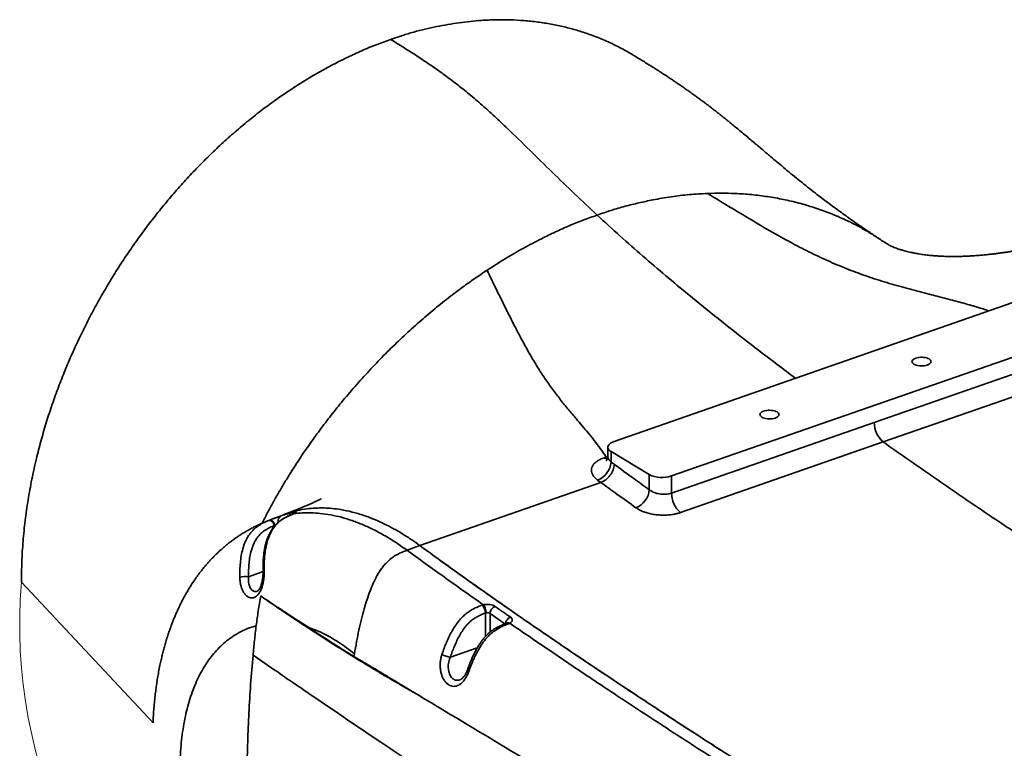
# Model space of a CAD drawing. Header units: millimetres. Extents: x -10540 to 6039, y -7467 to 6433.
# Tile 219 of 236: x 5801 to 5838, y -6851 to -6824. Entities that reach past the tile are written whole.
import ezdxf

# ---------------------------------------------------------------- set-up
doc = ezdxf.new("R2010")
doc.units = ezdxf.units.MM
doc.header["$LTSCALE"] = 8
doc.layers.add('细实线层', color=7, linetype='Continuous')

msp = doc.modelspace()

# ---------------------------------------------------------------- linework, layer by layer
at = {"color": 7, "linetype": 'Continuous', "lineweight": 35}
for p, q in [((5832.986, -6832.134), (5833.002, -6832.145)), ((5838.336, -6834.484), (5823.003, -6839.824)), ((5825.169, -6841.13), (5840.503, -6835.79)), ((5832.839, -6839.109), (5840.506, -6836.439)), ((5840.844, -6837.173), (5833.177, -6839.843)), ((5825.173, -6841.779), (5832.839, -6839.109)), ((5833.177, -6839.843), (5825.511, -6842.513)), ((5822.764, -6840.045), (5822.766, -6840.386)), ((5822.885, -6840.209), (5824.329, -6841.079)), ((5822.885, -6840.209), (5822.887, -6840.603)), ((5822.627, -6840.441), (5822.706, -6840.413)), ((5822.706, -6840.413), (5822.76, -6840.442)), ((5822.887, -6840.603), (5823.01, -6840.693)), ((5824.332, -6841.649), (5824.329, -6841.079)), ((5825.169, -6841.13), (5825.173, -6841.779)), ((5822.502, -6841.373), (5815.65, -6843.759)), ((5822.502, -6841.373), (5822.379, -6841.283)), ((5810.494, -6842.598), (5810.102, -6842.749)), ((5810.5, -6842.596), (5810.494, -6842.599)), ((5810.813, -6842.585), (5810.83, -6842.581)), ((5810.858, -6842.568), (5810.88, -6842.56)), ((5810.174, -6842.992), (5810.155, -6843.001)), ((5810.161, -6843.017), (5810.155, -6843.001)), ((5810.193, -6842.983), (5810.174, -6842.992)), ((5815.65, -6843.759), (5815.614, -6843.734)), ((5815.65, -6843.759), (5815.17, -6843.939)), ((5809.724, -6844.748), (5809.174, -6844.94)), ((5817.998, -6846.019), (5818.055, -6846.001)), ((5818.158, -6846.304), (5818.139, -6846.311)), ((5818.143, -6847.192), (5818.139, -6846.311)), ((5818.868, -6846.724), (5818.307, -6846.334)), ((5818.307, -6846.334), (5818.311, -6847.034)), ((5819.058, -6846.699), (5819.008, -6846.722)), ((5817.826, -6847.631), (5816.808, -6847.986)), ((5813.161, -6847.957), (5813.178, -6847.856))]:
    msp.add_line(p, q, dxfattribs=at)
at = {"color": 7, "linetype": 'Continuous', "lineweight": 35, "flags": 128}
for points in [[(5834.34, -6836.906), (5834.382, -6836.927), (5834.432, -6836.945), (5834.487, -6836.958), (5834.547, -6836.966), (5834.609, -6836.97), (5834.672, -6836.969), (5834.733, -6836.963), (5834.791, -6836.952), (5834.845, -6836.936), (5834.891, -6836.917), (5834.93, -6836.894), (5834.959, -6836.869), (5834.979, -6836.841), (5834.987, -6836.813), (5834.985, -6836.784), (5834.972, -6836.756), (5834.949, -6836.73), (5834.915, -6836.706), (5834.873, -6836.685), (5834.824, -6836.667), (5834.769, -6836.654), (5834.709, -6836.645), (5834.647, -6836.641), (5834.584, -6836.643), (5834.523, -6836.649), (5834.465, -6836.66), (5834.411, -6836.675), (5834.365, -6836.695), (5834.326, -6836.717), (5834.297, -6836.743), (5834.277, -6836.77), (5834.268, -6836.799), (5834.271, -6836.827), (5834.284, -6836.855), (5834.307, -6836.882), (5834.34, -6836.906)], [(5828.59, -6838.909), (5828.632, -6838.93), (5828.682, -6838.947), (5828.737, -6838.96), (5828.797, -6838.969), (5828.859, -6838.973), (5828.922, -6838.972), (5828.983, -6838.965), (5829.041, -6838.954), (5829.095, -6838.939), (5829.141, -6838.92), (5829.18, -6838.897), (5829.209, -6838.871), (5829.229, -6838.844), (5829.237, -6838.816), (5829.235, -6838.787), (5829.222, -6838.759), (5829.199, -6838.732), (5829.165, -6838.708), (5829.123, -6838.687), (5829.074, -6838.67), (5829.019, -6838.656), (5828.959, -6838.648), (5828.897, -6838.644), (5828.834, -6838.645), (5828.773, -6838.651), (5828.714, -6838.662), (5828.661, -6838.678), (5828.615, -6838.697), (5828.576, -6838.72), (5828.547, -6838.745), (5828.527, -6838.773), (5828.518, -6838.801), (5828.521, -6838.83), (5828.534, -6838.858), (5828.557, -6838.884), (5828.59, -6838.909)], [(5823.003, -6839.824), (5822.938, -6839.85), (5822.883, -6839.88), (5822.836, -6839.913), (5822.801, -6839.949), (5822.777, -6839.987), (5822.765, -6840.026), (5822.766, -6840.065), (5822.778, -6840.103), (5822.802, -6840.141), (5822.838, -6840.176), (5822.885, -6840.209)], [(5809.944, -6842.809), (5809.97, -6842.805), (5809.998, -6842.809), (5810.028, -6842.823), (5810.058, -6842.846), (5810.087, -6842.877), (5810.114, -6842.914), (5810.137, -6842.956), (5810.155, -6843.001)], [(5809.344, -6847.906), (5809.763, -6848.193), (5810.182, -6848.481)], [(5817.526, -6848.473), (5817.5, -6848.456), (5817.482, -6848.441), (5817.473, -6848.428), (5817.472, -6848.419)]]:
    msp.add_lwpolyline(points, dxfattribs=at)
at = {"color": 7, "linetype": 'Continuous', "lineweight": 35}
for centre, radius, start, end in [((5833.794, -6839.114), 0.954, 179.6547, 229.7626), ((5822.08, -6840.53), 0.81, 291.653, 354.7957), ((5822.805, -6840.194), 0.304, 234.0954, 258.9909), ((5824.811, -6840.077), 1.113, 244.3168, 288.7736), ((5823.53, -6841.584), 0.805, 291.7238, 355.3556), ((5826.127, -6841.785), 0.954, 179.6547, 229.7626), ((5810.509, -6842.832), 0.22, 115.5188, 193.1444), ((5811.626, -6846.281), 3.844, 100.5773, 108.3788), ((5810.99, -6842.679), 0.19, 111.6121, 146.0427), ((5809.766, -6844.767), 0.0515, 89.1958, 143.3344), ((5809.063, -6846.143), 1.208, 84.7513, 100.4231), ((5817.742, -6846.323), 0.397, 1.6815, 49.9975), ((5818.628, -6846.358), 0.322, 113.0425, 175.7647), ((5819.207, -6846.76), 0.323, 113.2179, 172.0768), ((5818.948, -6846.791), 0.0921, 49.0832, 107.1697), ((5816.956, -6847.032), 0.965, 241.1042, 261.1775)]:
    msp.add_arc(centre, radius, start, end, dxfattribs=at)
for points, knots in [([(5823.74, -6825.227), (5823.643, -6825.168), (5823.403, -6825.023), (5823.004, -6824.817), (5822.543, -6824.608), (5822.074, -6824.427), (5821.597, -6824.273), (5821.115, -6824.144), (5820.621, -6824.04), (5820.113, -6823.96), (5819.594, -6823.906), (5819.062, -6823.877), (5818.522, -6823.875), (5818.02, -6823.897), (5817.557, -6823.937), (5817.137, -6823.988), (5816.714, -6824.055), (5816.287, -6824.137), (5815.857, -6824.231), (5815.423, -6824.34), (5814.988, -6824.473), (5814.697, -6824.573), (5814.552, -6824.624)], [0, 0, 0, 0, 0.0381864, 0.094511, 0.1512017, 0.2078923, 0.2628121, 0.3177319, 0.3729904, 0.4282488, 0.4845706, 0.5408926, 0.5975802, 0.6542679, 0.6970716, 0.7398754, 0.7828365, 0.8257985, 0.8692469, 0.9126905, 0.9563403, 1, 1, 1, 1]), ([(5814.552, -6824.624), (5814.46, -6824.656), (5814.186, -6824.751), (5813.728, -6824.927), (5813.181, -6825.169), (5812.637, -6825.433), (5812.095, -6825.717), (5811.556, -6826.024), (5811.021, -6826.353), (5810.491, -6826.704), (5809.964, -6827.078), (5809.439, -6827.477), (5808.919, -6827.899), (5808.407, -6828.342), (5807.91, -6828.799), (5807.429, -6829.271), (5806.963, -6829.754), (5806.509, -6830.253), (5806.068, -6830.768), (5805.639, -6831.297), (5805.224, -6831.84), (5804.824, -6832.395), (5804.438, -6832.963), (5804.067, -6833.543), (5803.712, -6834.134), (5803.374, -6834.735), (5803.053, -6835.344), (5802.75, -6835.961), (5802.465, -6836.584), (5802.199, -6837.213), (5801.95, -6837.852), (5801.719, -6838.5), (5801.507, -6839.157), (5801.316, -6839.816), (5801.136, -6840.516), (5800.973, -6841.257), (5800.831, -6842.038), (5800.72, -6842.819), (5800.641, -6843.601), (5800.593, -6844.38), (5800.589, -6844.891), (5800.587, -6845.146)], [0, 0, 0, 0, 0.0124331, 0.0373341, 0.0622354, 0.0871199, 0.1120029, 0.1369596, 0.1619355, 0.1869115, 0.2118684, 0.2374657, 0.2630837, 0.2887018, 0.3142992, 0.3391888, 0.3640785, 0.3889491, 0.4138198, 0.4387094, 0.463599, 0.4884697, 0.5133403, 0.5382972, 0.5632733, 0.5882494, 0.6132063, 0.6381635, 0.6631399, 0.6881163, 0.7130736, 0.7386738, 0.7642949, 0.7899159, 0.8155163, 0.8459332, 0.8763676, 0.9067849, 0.9378502, 0.9689343, 1, 1, 1, 1]), ([(5814.552, -6824.624), (5814.718, -6824.726), (5815.05, -6824.93), (5815.547, -6825.248), (5816.045, -6825.58), (5816.542, -6825.93), (5817.035, -6826.298), (5817.523, -6826.689), (5818.006, -6827.1), (5818.486, -6827.533), (5819.089, -6828.1), (5819.812, -6828.809), (5820.658, -6829.644), (5821.507, -6830.468), (5822.076, -6831), (5822.36, -6831.266)], [0, 0, 0, 0, 0.062722, 0.125442, 0.188161, 0.250882, 0.313599, 0.375199, 0.436796, 0.498395, 0.559996, 0.669995, 0.779999, 0.889999, 1, 1, 1, 1]), ([(5833.003, -6832.143), (5832.88, -6832.062), (5832.586, -6831.868), (5832.137, -6831.558), (5831.658, -6831.218), (5831.197, -6830.879), (5830.801, -6830.579), (5830.461, -6830.316), (5830.178, -6830.092), (5829.893, -6829.863), (5829.614, -6829.635), (5829.348, -6829.414), (5829.105, -6829.21), (5828.915, -6829.05), (5828.771, -6828.928), (5828.663, -6828.836), (5828.549, -6828.739), (5828.425, -6828.634), (5828.288, -6828.518), (5828.126, -6828.38), (5827.948, -6828.231), (5827.767, -6828.079), (5827.591, -6827.934), (5827.45, -6827.818), (5827.348, -6827.735), (5827.284, -6827.684), (5827.217, -6827.629), (5827.136, -6827.564), (5827.049, -6827.495), (5826.97, -6827.433), (5826.901, -6827.379), (5826.827, -6827.321), (5826.733, -6827.248), (5826.626, -6827.166), (5826.518, -6827.084), (5826.408, -6827.001), (5826.29, -6826.914), (5826.156, -6826.815), (5826.014, -6826.713), (5825.871, -6826.61), (5825.724, -6826.507), (5825.576, -6826.404), (5825.425, -6826.3), (5825.277, -6826.201), (5825.143, -6826.111), (5825.032, -6826.038), (5824.935, -6825.974), (5824.842, -6825.913), (5824.741, -6825.848), (5824.645, -6825.787), (5824.57, -6825.739), (5824.511, -6825.701), (5824.46, -6825.669), (5824.407, -6825.636), (5824.347, -6825.598), (5824.274, -6825.552), (5824.192, -6825.501), (5824.112, -6825.452), (5824.042, -6825.409), (5823.983, -6825.372), (5823.921, -6825.334), (5823.852, -6825.292), (5823.79, -6825.254), (5823.753, -6825.232), (5823.741, -6825.225)], [0, 0, 0, 0, 0.04175, 0.099235, 0.154643, 0.208108, 0.262043, 0.295349, 0.329122, 0.363365, 0.397772, 0.429711, 0.458593, 0.484438, 0.496557, 0.508822, 0.521712, 0.535244, 0.550048, 0.566763, 0.587513, 0.606305, 0.623895, 0.641985, 0.649055, 0.654704, 0.660864, 0.669049, 0.678637, 0.68652, 0.692276, 0.698862, 0.707991, 0.719333, 0.729904, 0.739001, 0.750866, 0.763488, 0.77712, 0.791048, 0.803881, 0.817982, 0.833036, 0.847242, 0.860055, 0.871549, 0.878825, 0.887834, 0.898685, 0.908198, 0.915589, 0.920785, 0.925746, 0.930592, 0.936557, 0.943971, 0.952822, 0.961392, 0.968451, 0.974178, 0.979683, 0.987888, 0.996361, 1, 1, 1, 1]), ([(5822.36, -6831.266), (5822.536, -6831.204), (5822.888, -6831.081), (5823.415, -6830.926), (5823.94, -6830.801), (5824.523, -6830.676), (5825.16, -6830.567), (5825.851, -6830.483), (5826.305, -6830.458), (5826.532, -6830.446)], [0, 0, 0, 0, 0.125006, 0.249999, 0.375002, 0.500007, 0.666671, 0.833336, 1, 1, 1, 1]), ([(5826.532, -6830.446), (5826.707, -6830.441), (5827.057, -6830.431), (5827.614, -6830.445), (5828.199, -6830.486), (5828.808, -6830.562), (5829.406, -6830.668), (5829.991, -6830.805), (5830.566, -6830.974), (5831.128, -6831.174), (5831.677, -6831.405), (5832.165, -6831.645), (5832.594, -6831.887), (5832.853, -6832.042), (5832.98, -6832.13), (5832.986, -6832.134)], [0, 0, 0, 0, 0.073684, 0.147463, 0.237182, 0.326359, 0.41493, 0.504299, 0.59316, 0.683185, 0.772724, 0.862776, 0.929821, 0.996612, 1, 1, 1, 1]), ([(5837.183, -6834.886), (5837.032, -6834.838), (5836.689, -6834.728), (5836.155, -6834.58), (5835.58, -6834.428), (5834.947, -6834.265), (5834.254, -6834.086), (5833.502, -6833.878), (5832.763, -6833.649), (5832.039, -6833.394), (5831.332, -6833.108), (5830.628, -6832.787), (5829.928, -6832.434), (5829.162, -6832.015), (5828.33, -6831.532), (5827.43, -6830.99), (5826.831, -6830.627), (5826.532, -6830.446)], [0, 0, 0, 0, 0.0420606, 0.0954638, 0.1488691, 0.2022742, 0.2722091, 0.3421431, 0.4120742, 0.4779205, 0.5437646, 0.6096097, 0.675456, 0.7413036, 0.8275344, 0.913767, 1, 1, 1, 1]), ([(5822.36, -6831.266), (5822.184, -6831.327), (5821.833, -6831.449), (5821.306, -6831.66), (5820.781, -6831.901), (5820.199, -6832.181), (5819.563, -6832.517), (5818.874, -6832.913), (5818.421, -6833.204), (5818.195, -6833.349)], [0, 0, 0, 0, 0.125006, 0.249999, 0.375002, 0.500007, 0.666671, 0.833336, 1, 1, 1, 1]), ([(5829.865, -6837.434), (5829.631, -6837.26), (5829.026, -6836.807), (5828.049, -6836.058), (5826.937, -6835.184), (5825.906, -6834.351), (5824.956, -6833.561), (5824.088, -6832.818), (5823.222, -6832.056), (5822.648, -6831.529), (5822.36, -6831.266)], [0, 0, 0, 0, 0.092919, 0.240584, 0.388248, 0.535913, 0.651935, 0.767957, 0.883979, 1, 1, 1, 1]), ([(5841.664, -6831.741), (5841.63, -6831.751), (5841.508, -6831.79), (5841.29, -6831.857), (5841.004, -6831.943), (5840.744, -6832.018), (5840.525, -6832.079), (5840.357, -6832.125), (5840.199, -6832.167), (5840.06, -6832.204), (5839.927, -6832.237), (5839.808, -6832.267), (5839.691, -6832.296), (5839.588, -6832.321), (5839.505, -6832.34), (5839.432, -6832.357), (5839.361, -6832.374), (5839.281, -6832.392), (5839.196, -6832.411), (5839.118, -6832.428), (5839.047, -6832.443), (5838.974, -6832.459), (5838.891, -6832.476), (5838.799, -6832.495), (5838.709, -6832.513), (5838.636, -6832.527), (5838.573, -6832.54), (5838.508, -6832.552), (5838.427, -6832.567), (5838.341, -6832.583), (5838.237, -6832.601), (5838.117, -6832.622), (5837.975, -6832.645), (5837.827, -6832.668), (5837.669, -6832.691), (5837.505, -6832.714), (5837.34, -6832.734), (5837.17, -6832.754), (5836.993, -6832.772), (5836.813, -6832.788), (5836.641, -6832.801), (5836.479, -6832.811), (5836.297, -6832.821), (5836.084, -6832.828), (5835.837, -6832.831), (5835.585, -6832.827), (5835.374, -6832.819), (5835.201, -6832.809), (5835.07, -6832.798), (5834.948, -6832.787), (5834.841, -6832.776), (5834.741, -6832.763), (5834.639, -6832.75), (5834.52, -6832.731), (5834.392, -6832.709), (5834.271, -6832.686), (5834.169, -6832.663), (5834.077, -6832.641), (5833.987, -6832.618), (5833.886, -6832.589), (5833.78, -6832.556), (5833.672, -6832.518), (5833.596, -6832.489), (5833.548, -6832.469), (5833.52, -6832.456), (5833.503, -6832.448), (5833.487, -6832.441), (5833.473, -6832.434), (5833.463, -6832.429), (5833.453, -6832.424), (5833.443, -6832.419), (5833.432, -6832.413), (5833.421, -6832.407), (5833.411, -6832.402), (5833.4, -6832.396), (5833.385, -6832.387), (5833.364, -6832.375), (5833.338, -6832.359), (5833.306, -6832.34), (5833.269, -6832.317), (5833.221, -6832.286), (5833.155, -6832.244), (5833.08, -6832.195), (5833.017, -6832.154), (5832.987, -6832.134)], [0, 0, 0, 0, 0.0116251, 0.0425528, 0.0741596, 0.1066567, 0.1264733, 0.1436955, 0.1591054, 0.1750835, 0.1859755, 0.1987966, 0.2104496, 0.2202671, 0.2286151, 0.2345041, 0.2410685, 0.2486418, 0.2572421, 0.2647939, 0.270475, 0.2768576, 0.2847133, 0.2932926, 0.3018703, 0.3087466, 0.313009, 0.3186196, 0.3260512, 0.3342924, 0.3413197, 0.3532083, 0.3654508, 0.3777874, 0.3909938, 0.405449, 0.4190594, 0.432372, 0.447424, 0.4626083, 0.4764311, 0.4895039, 0.5020119, 0.5206873, 0.541475, 0.5625199, 0.5834333, 0.5952733, 0.6069422, 0.6176664, 0.6273089, 0.6359642, 0.6455374, 0.6569317, 0.6719735, 0.6851549, 0.6972601, 0.7106812, 0.7227437, 0.735525, 0.7575828, 0.7758902, 0.7963995, 0.8159064, 0.8245237, 0.8336196, 0.8437732, 0.8531578, 0.8607765, 0.866954, 0.8747716, 0.8837006, 0.8916828, 0.8985111, 0.9041847, 0.9149936, 0.925308, 0.9365442, 0.945367, 0.9541711, 0.9635199, 0.9746547, 0.9876426, 1, 1, 1, 1]), ([(5809.689, -6842.915), (5809.721, -6842.85), (5809.786, -6842.724), (5809.882, -6842.539), (5809.98, -6842.356), (5810.08, -6842.172), (5810.221, -6841.919), (5810.399, -6841.611), (5810.614, -6841.252), (5810.829, -6840.908), (5811.103, -6840.483), (5811.447, -6839.976), (5811.865, -6839.397), (5812.297, -6838.831), (5812.763, -6838.254), (5813.264, -6837.668), (5813.801, -6837.077), (5814.35, -6836.508), (5814.912, -6835.96), (5815.483, -6835.435), (5816.067, -6834.93), (5816.662, -6834.448), (5817.219, -6834.026), (5817.73, -6833.66), (5818.04, -6833.453), (5818.195, -6833.349)], [0, 0, 0, 0, 0.016474, 0.03215, 0.047239, 0.063559, 0.079377, 0.112868, 0.144028, 0.174055, 0.204442, 0.258509, 0.312667, 0.36639, 0.420418, 0.481809, 0.54296, 0.604186, 0.664958, 0.725791, 0.786355, 0.847313, 0.908626, 0.954336, 1, 1, 1, 1]), ([(5822.706, -6840.413), (5822.63, -6840.303), (5822.477, -6840.083), (5822.249, -6839.784), (5822.021, -6839.502), (5821.792, -6839.23), (5821.541, -6838.934), (5821.266, -6838.609), (5820.967, -6838.243), (5820.674, -6837.86), (5820.386, -6837.453), (5820.105, -6837.018), (5819.825, -6836.549), (5819.546, -6836.049), (5819.242, -6835.47), (5818.91, -6834.812), (5818.552, -6834.082), (5818.314, -6833.594), (5818.195, -6833.349)], [0, 0, 0, 0, 0.050153, 0.10031, 0.150466, 0.200624, 0.250781, 0.316464, 0.382145, 0.447824, 0.509666, 0.571507, 0.633348, 0.69519, 0.757034, 0.838021, 0.919011, 1, 1, 1, 1]), ([(5847.403, -6849.182), (5847.223, -6849.071), (5846.3, -6848.504), (5844.634, -6847.459), (5842.405, -6846.043), (5840.336, -6844.702), (5838.426, -6843.443), (5836.675, -6842.268), (5834.926, -6841.072), (5833.76, -6840.253), (5833.177, -6839.843)], [0, 0, 0, 0, 0.0378787, 0.1945032, 0.3511277, 0.5077521, 0.6308143, 0.7538763, 0.8769383, 1, 1, 1, 1]), ([(5822.706, -6840.413), (5822.706, -6840.413), (5822.726, -6840.406), (5822.745, -6840.399), (5822.765, -6840.392)], [0, 0, 0, 0, 0.000097, 1, 1, 1, 1]), ([(5822.766, -6840.386), (5822.765, -6840.403), (5822.764, -6840.435), (5822.751, -6840.48), (5822.737, -6840.514), (5822.724, -6840.535), (5822.715, -6840.547), (5822.711, -6840.551), (5822.712, -6840.551), (5822.712, -6840.55)], [0, 0, 0, 0, 0.203765, 0.394643, 0.548338, 0.702414, 0.847042, 0.986159, 1, 1, 1, 1]), ([(5822.766, -6840.386), (5822.766, -6840.396), (5822.767, -6840.414), (5822.774, -6840.443), (5822.784, -6840.472), (5822.799, -6840.501), (5822.815, -6840.527), (5822.838, -6840.555), (5822.86, -6840.58), (5822.88, -6840.597), (5822.887, -6840.603)], [0, 0, 0, 0, 0.128373, 0.256723, 0.385958, 0.517967, 0.650924, 0.737544, 0.912044, 1, 1, 1, 1]), ([(5822.379, -6841.283), (5822.353, -6841.263), (5822.302, -6841.223), (5822.231, -6841.148), (5822.172, -6841.059), (5822.14, -6840.957), (5822.141, -6840.854), (5822.177, -6840.756), (5822.245, -6840.662), (5822.344, -6840.578), (5822.471, -6840.501), (5822.574, -6840.461), (5822.627, -6840.441)], [0, 0, 0, 0, 0.071181, 0.143268, 0.248455, 0.356786, 0.4618, 0.569939, 0.675671, 0.784405, 0.890752, 1, 1, 1, 1]), ([(5823.01, -6840.693), (5823.25, -6840.868), (5823.69, -6841.189), (5824.131, -6841.505), (5824.332, -6841.649)], [0, 0, 0, 0, 0.544737, 1, 1, 1, 1]), ([(5823.828, -6842.331), (5823.588, -6842.159), (5823.146, -6841.842), (5822.704, -6841.52), (5822.502, -6841.373)], [0, 0, 0, 0, 0.543219, 1, 1, 1, 1]), ([(5824.332, -6841.649), (5824.354, -6841.665), (5824.397, -6841.698), (5824.477, -6841.74), (5824.567, -6841.774), (5824.663, -6841.8), (5824.763, -6841.817), (5824.865, -6841.824), (5824.965, -6841.821), (5825.071, -6841.809), (5825.136, -6841.79), (5825.173, -6841.779)], [0, 0, 0, 0, 0.108215, 0.216428, 0.324437, 0.43244, 0.539999, 0.647552, 0.754575, 0.861595, 1, 1, 1, 1]), ([(5811.915, -6841.998), (5811.915, -6841.998), (5811.915, -6841.998), (5811.905, -6842.003), (5811.881, -6842.015), (5811.845, -6842.033), (5811.797, -6842.057), (5811.74, -6842.083), (5811.68, -6842.111), (5811.62, -6842.138), (5811.541, -6842.174), (5811.44, -6842.218), (5811.334, -6842.263), (5811.243, -6842.301), (5811.168, -6842.332), (5811.089, -6842.364), (5810.964, -6842.414), (5810.772, -6842.491), (5810.598, -6842.557), (5810.506, -6842.592)], [0, 0, 0, 0, 0.039526, 0.085388, 0.128448, 0.179866, 0.239891, 0.305844, 0.365097, 0.416228, 0.459728, 0.536739, 0.610198, 0.642448, 0.683421, 0.728697, 0.76506, 0.875307, 1, 1, 1, 1]), ([(5810.813, -6842.586), (5810.788, -6842.596), (5810.724, -6842.621), (5810.624, -6842.667), (5810.518, -6842.723), (5810.423, -6842.783), (5810.332, -6842.85), (5810.247, -6842.924), (5810.168, -6843.006), (5810.096, -6843.094), (5810.033, -6843.188), (5809.975, -6843.288), (5809.924, -6843.395), (5809.879, -6843.509), (5809.84, -6843.63), (5809.806, -6843.761), (5809.778, -6843.902), (5809.755, -6844.054), (5809.738, -6844.218), (5809.727, -6844.398), (5809.722, -6844.573), (5809.724, -6844.687), (5809.725, -6844.736)], [0, 0, 0, 0, 0.034006, 0.087641, 0.136173, 0.181279, 0.224664, 0.270818, 0.316143, 0.360438, 0.403683, 0.447884, 0.493448, 0.539781, 0.587485, 0.638162, 0.691461, 0.747985, 0.808459, 0.874385, 0.946878, 1, 1, 1, 1]), ([(5810.83, -6842.581), (5810.746, -6842.616), (5810.62, -6842.669), (5810.461, -6842.765), (5810.354, -6842.844), (5810.261, -6842.928), (5810.18, -6843.017), (5810.106, -6843.115), (5810.02, -6843.253), (5809.933, -6843.441), (5809.867, -6843.654), (5809.826, -6843.846), (5809.791, -6844.069), (5809.772, -6844.3), (5809.765, -6844.535), (5809.766, -6844.655), (5809.766, -6844.715)], [0, 0, 0, 0, 0.1154377, 0.1741737, 0.2328829, 0.2811594, 0.3294296, 0.3791631, 0.4288993, 0.5226289, 0.6182986, 0.6805713, 0.7428573, 0.8690625, 0.9344874, 1, 1, 1, 1]), ([(5810, -6842.788), (5810.02, -6842.78), (5810.06, -6842.765), (5810.14, -6842.734), (5810.238, -6842.697), (5810.342, -6842.658), (5810.39, -6842.641), (5810.414, -6842.633)], [0, 0, 0, 0, 0.131414, 0.267644, 0.51074, 0.754912, 1, 1, 1, 1]), ([(5810.421, -6842.631), (5810.487, -6842.603), (5810.675, -6842.524), (5810.999, -6842.437), (5811.361, -6842.371), (5811.701, -6842.341), (5812.017, -6842.337), (5812.339, -6842.356), (5812.697, -6842.403), (5813.095, -6842.487), (5813.532, -6842.616), (5813.939, -6842.771), (5814.316, -6842.943), (5814.66, -6843.121), (5815.004, -6843.322), (5815.335, -6843.534), (5815.549, -6843.687), (5815.65, -6843.759)], [0, 0, 0, 0, 0.0440006, 0.1245442, 0.2050265, 0.2671196, 0.329269, 0.3914184, 0.4535114, 0.5342908, 0.6151322, 0.6959109, 0.7582556, 0.8206576, 0.8830602, 0.9454057, 1, 1, 1, 1]), ([(5810.857, -6842.567), (5810.857, -6842.567), (5810.847, -6842.572), (5810.832, -6842.578), (5810.816, -6842.584), (5810.814, -6842.585)], [0, 0, 0, 0, 0.0521203, 0.8439352, 1, 1, 1, 1]), ([(5810.88, -6842.56), (5810.88, -6842.56), (5810.865, -6842.567), (5810.847, -6842.574), (5810.83, -6842.581)], [0, 0, 0, 0, 0.000106, 1, 1, 1, 1]), ([(5810.906, -6842.545), (5810.906, -6842.545), (5810.905, -6842.545), (5810.896, -6842.55), (5810.881, -6842.557), (5810.865, -6842.564), (5810.857, -6842.567)], [0, 0, 0, 0, 0.162827, 0.416957, 0.708842, 1, 1, 1, 1]), ([(5810.92, -6842.502), (5810.931, -6842.501), (5810.953, -6842.497), (5810.972, -6842.497), (5810.981, -6842.5), (5810.98, -6842.507), (5810.969, -6842.516), (5810.948, -6842.529), (5810.919, -6842.543), (5810.893, -6842.555), (5810.88, -6842.56)], [0, 0, 0, 0, 0.133136, 0.270845, 0.391449, 0.515482, 0.635183, 0.758356, 0.877406, 1, 1, 1, 1]), ([(5815.17, -6843.939), (5815.031, -6843.841), (5814.754, -6843.645), (5814.336, -6843.389), (5813.92, -6843.164), (5813.505, -6842.972), (5813.093, -6842.813), (5812.684, -6842.688), (5812.281, -6842.597), (5811.9, -6842.542), (5811.543, -6842.52), (5811.207, -6842.524), (5810.989, -6842.548), (5810.88, -6842.56)], [0, 0, 0, 0, 0.094154, 0.188307, 0.282461, 0.376615, 0.470768, 0.564922, 0.659076, 0.75323, 0.835486, 0.917743, 1, 1, 1, 1]), ([(5825.511, -6842.513), (5825.475, -6842.525), (5825.403, -6842.548), (5825.265, -6842.579), (5825.096, -6842.604), (5824.896, -6842.615), (5824.692, -6842.608), (5824.491, -6842.584), (5824.298, -6842.543), (5824.119, -6842.486), (5823.958, -6842.416), (5823.871, -6842.36), (5823.828, -6842.331)], [0, 0, 0, 0, 0.069485, 0.138971, 0.246191, 0.353413, 0.460995, 0.568579, 0.676407, 0.784236, 0.892118, 1, 1, 1, 1]), ([(5809.936, -6842.813), (5809.915, -6842.821), (5809.855, -6842.844), (5809.77, -6842.88), (5809.687, -6842.916), (5809.62, -6842.946), (5809.539, -6842.983), (5809.443, -6843.03), (5809.342, -6843.082), (5809.259, -6843.126), (5809.195, -6843.161), (5809.139, -6843.192), (5809.074, -6843.23), (5809, -6843.274), (5808.925, -6843.32), (5808.856, -6843.364), (5808.797, -6843.403), (5808.745, -6843.438), (5808.7, -6843.469), (5808.66, -6843.497), (5808.621, -6843.525), (5808.576, -6843.558), (5808.519, -6843.6), (5808.456, -6843.648), (5808.396, -6843.696), (5808.335, -6843.745), (5808.262, -6843.805), (5808.17, -6843.884), (5808.075, -6843.97), (5807.992, -6844.049), (5807.916, -6844.123), (5807.838, -6844.201), (5807.752, -6844.29), (5807.669, -6844.381), (5807.597, -6844.462), (5807.538, -6844.532), (5807.486, -6844.594), (5807.438, -6844.653), (5807.362, -6844.749), (5807.259, -6844.885), (5807.128, -6845.069), (5806.995, -6845.271), (5806.86, -6845.491), (5806.73, -6845.722), (5806.623, -6845.929), (5806.538, -6846.105), (5806.472, -6846.248), (5806.412, -6846.385), (5806.356, -6846.518), (5806.301, -6846.657), (5806.243, -6846.81), (5806.181, -6846.981), (5806.119, -6847.167), (5806.061, -6847.352), (5806.006, -6847.539), (5805.957, -6847.72), (5805.911, -6847.903), (5805.867, -6848.09), (5805.82, -6848.302), (5805.775, -6848.531), (5805.734, -6848.766), (5805.699, -6848.987), (5805.668, -6849.209), (5805.639, -6849.45), (5805.612, -6849.709), (5805.589, -6849.979), (5805.573, -6850.23), (5805.566, -6850.394), (5805.563, -6850.464)], [0, 0, 0, 0, 0.006175, 0.017575, 0.025881, 0.033187, 0.041572, 0.05419, 0.067466, 0.078076, 0.08426, 0.090395, 0.098794, 0.109245, 0.119328, 0.128407, 0.136482, 0.143242, 0.149399, 0.154958, 0.159924, 0.165915, 0.174023, 0.184211, 0.193373, 0.200163, 0.210983, 0.226295, 0.242589, 0.255914, 0.265623, 0.278462, 0.29413, 0.308602, 0.321123, 0.331526, 0.340271, 0.348897, 0.357702, 0.382396, 0.407445, 0.434861, 0.464936, 0.494818, 0.52414, 0.542948, 0.559753, 0.576047, 0.592123, 0.606877, 0.624646, 0.645284, 0.665484, 0.687107, 0.707006, 0.726607, 0.745943, 0.76559, 0.785847, 0.812292, 0.836499, 0.857556, 0.878841, 0.902575, 0.928558, 0.954061, 0.98035, 1, 1, 1, 1]), ([(5808.845, -6844.955), (5808.845, -6844.865), (5808.845, -6844.684), (5808.862, -6844.413), (5808.896, -6844.143), (5808.945, -6843.921), (5808.999, -6843.746), (5809.05, -6843.617), (5809.112, -6843.491), (5809.183, -6843.374), (5809.264, -6843.266), (5809.354, -6843.168), (5809.454, -6843.079), (5809.584, -6842.984), (5809.747, -6842.891), (5809.878, -6842.837), (5809.944, -6842.809)], [0, 0, 0, 0, 0.097166, 0.194655, 0.293673, 0.393596, 0.445911, 0.498507, 0.552127, 0.606169, 0.659066, 0.712414, 0.767115, 0.82223, 0.910716, 1, 1, 1, 1]), ([(5810.155, -6843.001), (5810.096, -6843.026), (5809.976, -6843.075), (5809.819, -6843.165), (5809.685, -6843.265), (5809.574, -6843.372), (5809.478, -6843.495), (5809.397, -6843.633), (5809.331, -6843.781), (5809.271, -6843.963), (5809.223, -6844.179), (5809.19, -6844.43), (5809.174, -6844.684), (5809.174, -6844.855), (5809.174, -6844.94)], [0, 0, 0, 0, 0.090293, 0.180505, 0.249341, 0.31838, 0.38713, 0.455469, 0.524073, 0.592526, 0.694013, 0.795908, 0.898103, 1, 1, 1, 1]), ([(5809.944, -6842.809), (5809.962, -6842.802), (5809.981, -6842.795), (5810, -6842.788), (5810, -6842.788)], [0, 0, 0, 0, 0.999894, 1, 1, 1, 1]), ([(5815.17, -6843.939), (5815.113, -6843.961), (5814.998, -6844.004), (5814.827, -6844.08), (5814.657, -6844.179), (5814.51, -6844.292), (5814.385, -6844.411), (5814.28, -6844.532), (5814.177, -6844.67), (5814.077, -6844.825), (5813.98, -6845), (5813.875, -6845.218), (5813.763, -6845.487), (5813.649, -6845.81), (5813.541, -6846.166), (5813.439, -6846.551), (5813.345, -6846.964), (5813.256, -6847.402), (5813.205, -6847.702), (5813.178, -6847.856)], [0, 0, 0, 0, 0.044553, 0.088965, 0.133532, 0.17918, 0.210948, 0.244363, 0.279936, 0.318134, 0.359354, 0.403902, 0.4696, 0.542032, 0.621242, 0.707061, 0.799143, 0.896993, 1, 1, 1, 1]), ([(5818.055, -6846.001), (5817.803, -6845.825), (5817.307, -6845.477), (5816.575, -6844.956), (5815.865, -6844.446), (5815.399, -6844.106), (5815.17, -6843.939)], [0, 0, 0, 0, 0.261404, 0.515272, 0.761504, 1, 1, 1, 1]), ([(5858.822, -6869.85), (5858.787, -6869.83), (5858.714, -6869.788), (5858.603, -6869.726), (5858.494, -6869.667), (5858.387, -6869.609), (5858.277, -6869.55), (5858.173, -6869.495), (5858.078, -6869.444), (5857.994, -6869.4), (5857.903, -6869.352), (5857.816, -6869.306), (5857.73, -6869.261), (5857.647, -6869.217), (5857.557, -6869.17), (5857.472, -6869.126), (5857.391, -6869.083), (5857.308, -6869.039), (5857.21, -6868.988), (5857.099, -6868.93), (5856.988, -6868.872), (5856.888, -6868.819), (5856.791, -6868.769), (5856.646, -6868.692), (5856.451, -6868.59), (5856.214, -6868.466), (5855.979, -6868.342), (5855.74, -6868.216), (5855.499, -6868.089), (5855.262, -6867.964), (5854.909, -6867.777), (5854.437, -6867.526), (5853.845, -6867.21), (5853.255, -6866.894), (5852.668, -6866.577), (5851.837, -6866.127), (5850.755, -6865.538), (5849.418, -6864.802), (5848.079, -6864.059), (5846.552, -6863.203), (5844.842, -6862.235), (5842.94, -6861.145), (5841.038, -6860.043), (5839.137, -6858.928), (5837.416, -6857.907), (5835.881, -6856.987), (5834.523, -6856.166), (5833.17, -6855.341), (5831.802, -6854.499), (5830.53, -6853.709), (5829.353, -6852.971), (5828.293, -6852.3), (5827.244, -6851.632), (5826.19, -6850.954), (5825.19, -6850.306), (5824.243, -6849.686), (5823.355, -6849.1), (5822.467, -6848.51), (5821.576, -6847.911), (5820.672, -6847.298), (5819.774, -6846.682), (5818.895, -6846.073), (5818.054, -6845.485), (5817.234, -6844.904), (5816.435, -6844.331), (5815.909, -6843.948), (5815.65, -6843.759)], [0, 0, 0, 0, 0.002452, 0.005102, 0.007706, 0.009987, 0.012539, 0.015386, 0.017219, 0.01915, 0.021246, 0.023487, 0.025243, 0.027186, 0.029317, 0.031476, 0.03307, 0.034999, 0.03726, 0.039851, 0.042701, 0.045025, 0.046822, 0.04939, 0.055126, 0.060428, 0.06584, 0.071488, 0.077062, 0.082563, 0.08799, 0.101617, 0.115417, 0.129111, 0.142653, 0.156263, 0.186892, 0.217865, 0.249182, 0.27991, 0.323988, 0.367992, 0.412043, 0.456087, 0.5, 0.53152, 0.562723, 0.594295, 0.625457, 0.657714, 0.682633, 0.707178, 0.731348, 0.755482, 0.780389, 0.800775, 0.821291, 0.842072, 0.862444, 0.883233, 0.904917, 0.924875, 0.944362, 0.963378, 0.981924, 1, 1, 1, 1]), ([(5815.65, -6843.759), (5816.168, -6844.135), (5817.206, -6844.888), (5818.763, -6845.985), (5820.322, -6847.062), (5821.881, -6848.119), (5823.571, -6849.245), (5825.39, -6850.439), (5827.34, -6851.696), (5829.29, -6852.933), (5831.461, -6854.291), (5833.854, -6855.763), (5836.468, -6857.343), (5839.17, -6858.95), (5841.961, -6860.582), (5844.839, -6862.236), (5847.717, -6863.86), (5850.594, -6865.453), (5853.471, -6867.015), (5855.968, -6868.338), (5857.506, -6869.144), (5858.085, -6869.448)], [0, 0, 0, 0, 0.036748, 0.073497, 0.110249, 0.147001, 0.18375, 0.229674, 0.2756, 0.321525, 0.36745, 0.429007, 0.490565, 0.552122, 0.619919, 0.687718, 0.755515, 0.823345, 0.891175, 0.959004, 1, 1, 1, 1]), ([(5809.766, -6844.715), (5809.766, -6844.768), (5809.766, -6844.874), (5809.751, -6845.034), (5809.725, -6845.188), (5809.687, -6845.33), (5809.637, -6845.456), (5809.579, -6845.561), (5809.511, -6845.644), (5809.44, -6845.703), (5809.363, -6845.737), (5809.285, -6845.746), (5809.208, -6845.73), (5809.133, -6845.692), (5809.062, -6845.631), (5808.999, -6845.549), (5808.943, -6845.448), (5808.899, -6845.331), (5808.866, -6845.199), (5808.851, -6845.088), (5808.846, -6845.006), (5808.845, -6844.972), (5808.845, -6844.955)], [0, 0, 0, 0, 0.057486, 0.116512, 0.173338, 0.231886, 0.286272, 0.342379, 0.39429, 0.447844, 0.498068, 0.54986, 0.599351, 0.650335, 0.700097, 0.751285, 0.802331, 0.854747, 0.9081, 0.962795, 0.981373, 1, 1, 1, 1]), ([(5809.724, -6844.736), (5809.724, -6844.747), (5809.725, -6844.786), (5809.723, -6844.854), (5809.717, -6844.939), (5809.708, -6845.022), (5809.694, -6845.101), (5809.678, -6845.175), (5809.658, -6845.242), (5809.636, -6845.303), (5809.612, -6845.356), (5809.587, -6845.4), (5809.564, -6845.434), (5809.542, -6845.46), (5809.522, -6845.477), (5809.508, -6845.487), (5809.5, -6845.49), (5809.499, -6845.49), (5809.499, -6845.49)], [0, 0, 0, 0, 0.030123, 0.107374, 0.183446, 0.259024, 0.333417, 0.405604, 0.475367, 0.544854, 0.612675, 0.678346, 0.741722, 0.803757, 0.867407, 0.931731, 0.998248, 1, 1, 1, 1]), ([(5809.174, -6844.94), (5809.172, -6844.964), (5809.167, -6845.022), (5809.17, -6845.113), (5809.183, -6845.207), (5809.207, -6845.291), (5809.239, -6845.363), (5809.28, -6845.421), (5809.326, -6845.465), (5809.377, -6845.493), (5809.43, -6845.503), (5809.472, -6845.501), (5809.494, -6845.491), (5809.498, -6845.489)], [0, 0, 0, 0, 0.073574, 0.178573, 0.286152, 0.385828, 0.488183, 0.58491, 0.684455, 0.780577, 0.879667, 0.977417, 1, 1, 1, 1]), ([(5809.638, -6845.665), (5809.604, -6845.853), (5809.537, -6846.23), (5809.488, -6846.603), (5809.464, -6846.79)], [0, 0, 0, 0, 0.500001, 1, 1, 1, 1]), ([(5815.538, -6849.382), (5815.231, -6849.205), (5814.544, -6848.811), (5813.486, -6848.179), (5812.376, -6847.488), (5811.288, -6846.784), (5810.377, -6846.184), (5809.833, -6845.807), (5809.641, -6845.668), (5809.638, -6845.666)], [0, 0, 0, 0, 0.150528, 0.336273, 0.522039, 0.707798, 0.893535, 0.998514, 1, 1, 1, 1]), ([(5809.638, -6845.666), (5809.641, -6845.668), (5809.714, -6845.719), (5809.858, -6845.82), (5810.146, -6846.013), (5810.675, -6846.359), (5811.139, -6846.659), (5811.454, -6846.863), (5811.454, -6846.863)], [0, 0, 0, 0, 0.005108, 0.125944, 0.246763, 0.488361, 0.999998, 1, 1, 1, 1]), ([(5818.055, -6846.001), (5818.075, -6845.997), (5818.116, -6845.988), (5818.201, -6845.982), (5818.305, -6845.987), (5818.419, -6846.014), (5818.475, -6846.046), (5818.502, -6846.061)], [0, 0, 0, 0, 0.134787, 0.269574, 0.512837, 0.756449, 1, 1, 1, 1]), ([(5816.489, -6847.877), (5816.516, -6847.801), (5816.569, -6847.648), (5816.659, -6847.421), (5816.761, -6847.197), (5816.876, -6846.979), (5816.999, -6846.782), (5817.128, -6846.609), (5817.262, -6846.46), (5817.406, -6846.33), (5817.557, -6846.224), (5817.712, -6846.139), (5817.859, -6846.072), (5817.954, -6846.035), (5817.998, -6846.019)], [0, 0, 0, 0, 0.095265, 0.191021, 0.286623, 0.381741, 0.476469, 0.554474, 0.632746, 0.710577, 0.786023, 0.861849, 0.937575, 1, 1, 1, 1]), ([(5818.139, -6846.311), (5818.098, -6846.327), (5818.011, -6846.36), (5817.88, -6846.419), (5817.746, -6846.493), (5817.616, -6846.584), (5817.495, -6846.695), (5817.383, -6846.821), (5817.271, -6846.973), (5817.161, -6847.151), (5817.056, -6847.354), (5816.963, -6847.562), (5816.881, -6847.773), (5816.832, -6847.915), (5816.808, -6847.986)], [0, 0, 0, 0, 0.066583, 0.139967, 0.213432, 0.286502, 0.359713, 0.433356, 0.506761, 0.604798, 0.70324, 0.802212, 0.901365, 1, 1, 1, 1]), ([(5818.307, -6846.334), (5818.298, -6846.327), (5818.28, -6846.313), (5818.242, -6846.301), (5818.199, -6846.297), (5818.172, -6846.302), (5818.158, -6846.304)], [0, 0, 0, 0, 0.2459, 0.490308, 0.732954, 1, 1, 1, 1]), ([(5818.502, -6846.061), (5818.598, -6846.128), (5818.791, -6846.263), (5818.983, -6846.396), (5819.08, -6846.463)], [0, 0, 0, 0, 0.499445, 1, 1, 1, 1]), ([(5818.921, -6846.703), (5818.914, -6846.706), (5818.868, -6846.723), (5818.785, -6846.756), (5818.674, -6846.805), (5818.573, -6846.856), (5818.479, -6846.911), (5818.387, -6846.972), (5818.299, -6847.041), (5818.214, -6847.118), (5818.134, -6847.2), (5818.056, -6847.289), (5817.982, -6847.386), (5817.91, -6847.491), (5817.839, -6847.605), (5817.77, -6847.729), (5817.701, -6847.865), (5817.632, -6848.013), (5817.564, -6848.175), (5817.51, -6848.312), (5817.481, -6848.395), (5817.473, -6848.419)], [0, 0, 0, 0, 0.009555, 0.071951, 0.12681, 0.178109, 0.226474, 0.272952, 0.323294, 0.371226, 0.419183, 0.468395, 0.519075, 0.571152, 0.626517, 0.684994, 0.747429, 0.815495, 0.888439, 0.967347, 1, 1, 1, 1]), ([(5819.008, -6846.722), (5818.954, -6846.742), (5818.847, -6846.784), (5818.685, -6846.859), (5818.523, -6846.954), (5818.384, -6847.059), (5818.268, -6847.165), (5818.173, -6847.266), (5818.084, -6847.375), (5817.988, -6847.507), (5817.891, -6847.663), (5817.793, -6847.843), (5817.704, -6848.028), (5817.631, -6848.196), (5817.573, -6848.344), (5817.541, -6848.43), (5817.526, -6848.473)], [0, 0, 0, 0, 0.08115, 0.162225, 0.246148, 0.329991, 0.385894, 0.441804, 0.499698, 0.557607, 0.639254, 0.720942, 0.804535, 0.888148, 0.94405, 1, 1, 1, 1]), ([(5818.939, -6846.695), (5818.938, -6846.695), (5818.936, -6846.696), (5818.93, -6846.7), (5818.922, -6846.703), (5818.921, -6846.703)], [0, 0, 0, 0, 0.124187, 0.836019, 1, 1, 1, 1]), ([(5818.943, -6846.693), (5818.943, -6846.693), (5818.943, -6846.692), (5818.94, -6846.694), (5818.938, -6846.695)], [0, 0, 0, 0, 0.581269, 1, 1, 1, 1]), ([(5818.939, -6846.696), (5818.945, -6846.693), (5818.959, -6846.685), (5818.987, -6846.681), (5819.022, -6846.684), (5819.046, -6846.694), (5819.058, -6846.699)], [0, 0, 0, 0, 0.169688, 0.446459, 0.723229, 1, 1, 1, 1]), ([(5819.08, -6846.463), (5819.092, -6846.473), (5819.117, -6846.492), (5819.14, -6846.524), (5819.152, -6846.556), (5819.153, -6846.587), (5819.144, -6846.618), (5819.125, -6846.647), (5819.097, -6846.675), (5819.071, -6846.691), (5819.058, -6846.699)], [0, 0, 0, 0, 0.132287, 0.269277, 0.389409, 0.513019, 0.633012, 0.756471, 0.876496, 1, 1, 1, 1]), ([(5828.884, -6853.157), (5828.551, -6852.947), (5827.89, -6852.53), (5826.906, -6851.903), (5825.936, -6851.281), (5824.983, -6850.664), (5824.046, -6850.053), (5823.145, -6849.459), (5822.278, -6848.884), (5821.447, -6848.327), (5820.633, -6847.778), (5819.839, -6847.237), (5819.316, -6846.877), (5819.058, -6846.699)], [0, 0, 0, 0, 0.101526, 0.201705, 0.300384, 0.397437, 0.492769, 0.586288, 0.672719, 0.75738, 0.840193, 0.921083, 1, 1, 1, 1]), ([(5809.464, -6846.79), (5809.353, -6846.825), (5809.133, -6846.894), (5808.819, -6847.045), (5808.537, -6847.219), (5808.287, -6847.412), (5808.065, -6847.616), (5807.856, -6847.843), (5807.662, -6848.093), (5807.484, -6848.365), (5807.32, -6848.657), (5807.173, -6848.97), (5807.041, -6849.302), (5806.926, -6849.652), (5806.827, -6850.021), (5806.745, -6850.405), (5806.679, -6850.806), (5806.629, -6851.221), (5806.596, -6851.65), (5806.576, -6852.091), (5806.575, -6852.395), (5806.575, -6852.547)], [0, 0, 0, 0, 0.0612455, 0.1224909, 0.1837361, 0.2347527, 0.2857698, 0.3367866, 0.3878024, 0.4388182, 0.4898349, 0.5408519, 0.5918684, 0.6428847, 0.6939011, 0.7449176, 0.795934, 0.8469506, 0.8979673, 0.9489839, 1, 1, 1, 1]), ([(5809.464, -6846.79), (5809.442, -6846.976), (5809.398, -6847.349), (5809.362, -6847.72), (5809.344, -6847.905)], [0, 0, 0, 0, 0.499995, 1, 1, 1, 1]), ([(5811.454, -6846.863), (5811.734, -6847.047), (5812.154, -6847.323), (5812.723, -6847.687), (5813.015, -6847.867), (5813.161, -6847.957)], [0, 0, 0, 0, 0.500043, 0.750028, 1, 1, 1, 1]), ([(5813.178, -6847.856), (5813.078, -6847.777), (5812.878, -6847.619), (5812.577, -6847.412), (5812.275, -6847.227), (5811.987, -6847.077), (5811.714, -6846.954), (5811.541, -6846.893), (5811.454, -6846.863)], [0, 0, 0, 0, 0.1754702, 0.3509405, 0.5264113, 0.7018815, 0.8509411, 1, 1, 1, 1]), ([(5809.109, -6854.403), (5809.107, -6854.046), (5809.104, -6853.334), (5809.113, -6852.26), (5809.139, -6851.18), (5809.185, -6850.095), (5809.249, -6849.004), (5809.312, -6848.272), (5809.344, -6847.906)], [0, 0, 0, 0, 0.1666551, 0.3333163, 0.499983, 0.6666533, 0.8333275, 1, 1, 1, 1]), ([(5813.161, -6847.957), (5813.211, -6847.986), (5813.31, -6848.044), (5813.454, -6848.128), (5813.603, -6848.216), (5813.757, -6848.308), (5813.918, -6848.404), (5814.072, -6848.496), (5814.215, -6848.582), (5814.426, -6848.71), (5814.732, -6848.897), (5815.128, -6849.136), (5815.405, -6849.302), (5815.538, -6849.382)], [0, 0, 0, 0, 0.062492, 0.12498, 0.180958, 0.249968, 0.31915, 0.383959, 0.444274, 0.499989, 0.650163, 0.831996, 1, 1, 1, 1]), ([(5817.526, -6848.473), (5817.506, -6848.523), (5817.467, -6848.624), (5817.395, -6848.76), (5817.312, -6848.879), (5817.222, -6848.973), (5817.126, -6849.04), (5817.03, -6849.079), (5816.934, -6849.091), (5816.843, -6849.077), (5816.755, -6849.038), (5816.674, -6848.978), (5816.602, -6848.898), (5816.54, -6848.8), (5816.488, -6848.686), (5816.45, -6848.56), (5816.427, -6848.423), (5816.419, -6848.278), (5816.429, -6848.128), (5816.451, -6848.011), (5816.473, -6847.928), (5816.484, -6847.894), (5816.489, -6847.877)], [0, 0, 0, 0, 0.059386, 0.1203, 0.178898, 0.239344, 0.293719, 0.349883, 0.400553, 0.452858, 0.501489, 0.551636, 0.599746, 0.64929, 0.698199, 0.748489, 0.799382, 0.85163, 0.905594, 0.960909, 0.980428, 1, 1, 1, 1]), ([(5816.808, -6847.986), (5816.797, -6848.01), (5816.773, -6848.068), (5816.746, -6848.165), (5816.729, -6848.272), (5816.726, -6848.378), (5816.735, -6848.476), (5816.756, -6848.568), (5816.787, -6848.649), (5816.829, -6848.72), (5816.878, -6848.778), (5816.935, -6848.822), (5816.998, -6848.849), (5817.067, -6848.859), (5817.124, -6848.855), (5817.157, -6848.841), (5817.167, -6848.837)], [0, 0, 0, 0, 0.059272, 0.14081, 0.224259, 0.300542, 0.378773, 0.451513, 0.526281, 0.597406, 0.67068, 0.742377, 0.816389, 0.891205, 0.968554, 1, 1, 1, 1]), ([(5823.787, -6857.297), (5823.787, -6857.297), (5823.129, -6856.896), (5821.813, -6856.094), (5820.07, -6855.021), (5818.567, -6854.075), (5817.295, -6853.258), (5815.827, -6852.3), (5814.287, -6851.273), (5812.669, -6850.182), (5811.566, -6849.425), (5810.855, -6848.943), (5810.533, -6848.738), (5810.311, -6848.559), (5810.193, -6848.487), (5810.182, -6848.48)], [0, 0, 0, 0, 0.0000048, 0.1393311, 0.2786559, 0.3715481, 0.4644424, 0.5573352, 0.6966609, 0.8104217, 0.9241829, 0.9486132, 0.9730433, 0.997465, 1, 1, 1, 1]), ([(5817.472, -6848.419), (5817.467, -6848.432), (5817.453, -6848.472), (5817.426, -6848.534), (5817.392, -6848.602), (5817.357, -6848.662), (5817.321, -6848.713), (5817.285, -6848.755), (5817.251, -6848.789), (5817.218, -6848.814), (5817.189, -6848.831), (5817.174, -6848.836), (5817.168, -6848.839)], [0, 0, 0, 0, 0.060122, 0.177797, 0.291207, 0.402485, 0.509661, 0.611894, 0.71213, 0.813889, 0.915533, 1, 1, 1, 1]), ([(5824.627, -6854.866), (5824.082, -6854.535), (5822.446, -6853.542), (5819.711, -6851.889), (5817.224, -6850.393), (5815.832, -6849.558), (5815.538, -6849.382)], [0, 0, 0, 0, 0.180716, 0.542148, 0.903582, 1, 1, 1, 1])]:
    msp.add_open_spline(points, degree=3, knots=knots, dxfattribs=at)
for points in [[(5823.01, -6840.693), (5823.006, -6840.727), (5822.999, -6840.796), (5822.965, -6840.902), (5822.916, -6841.007), (5822.851, -6841.106), (5822.775, -6841.196), (5822.689, -6841.272), (5822.596, -6841.334), (5822.533, -6841.36), (5822.502, -6841.373)], [(5810, -6842.788), (5810.006, -6842.786), (5810.018, -6842.784), (5810.04, -6842.792), (5810.063, -6842.808), (5810.087, -6842.833), (5810.111, -6842.865), (5810.134, -6842.904), (5810.156, -6842.947), (5810.168, -6842.977), (5810.174, -6842.992)], [(5818.055, -6846.001), (5818.068, -6846.018), (5818.095, -6846.052), (5818.128, -6846.132), (5818.152, -6846.221), (5818.156, -6846.276), (5818.158, -6846.304)]]:
    msp.add_open_spline(points, degree=3, dxfattribs=at)
at = {"layer": '细实线层', "color": 7, "lineweight": 13, "true_color": 0xffffff}
msp.add_line((5800.587, -6845.146), (5805.563, -6850.464), dxfattribs=at)
msp.add_arc((5819.546, -6846.762), 19.028, 175.1288, 236.6768, dxfattribs=at)

doc.saveas('drawing.dxf')
